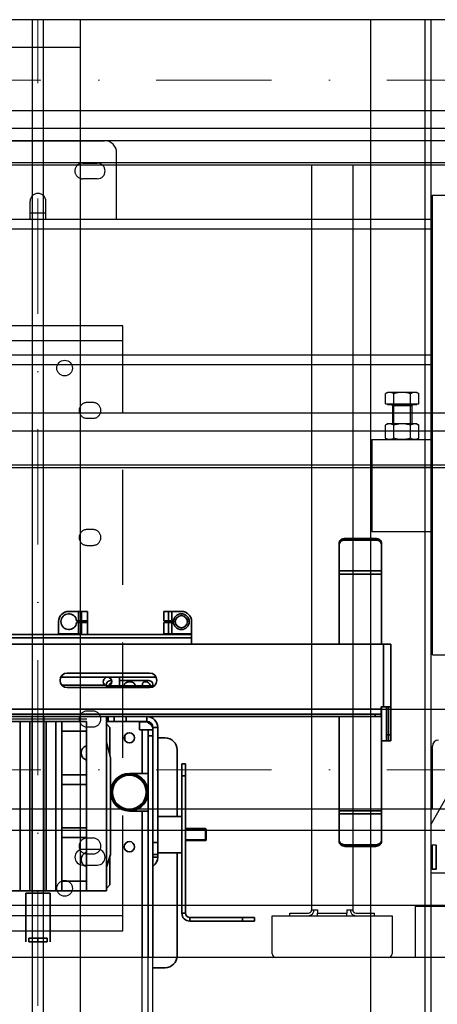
# Model space of a CAD drawing. Header units: millimetres. Extents: x 132157 to 155303, y 33763 to 45643.
# Tile 83 of 256: x 140866 to 141097, y 40157 to 40699. Entities that reach past the tile are written whole.
import ezdxf

# ---------------------------------------------------------------- set-up
doc = ezdxf.new("R2010")
doc.units = ezdxf.units.MM
doc.header["$LTSCALE"] = 20
doc.linetypes.add('ČERCHOVANÁ2', pattern=[12.7, 6.35, -3.175, 0, -3.175])
doc.linetypes.add('ČÁRKOVANÁ2', pattern=[9.525, 6.35, -3.175])
for name, color, linetype in [('KABINA', 5, 'Continuous'), ('KONZOLY', 150, 'Continuous'), ('KOTY', 7, 'Continuous'), ('PROTIVÁHA', 30, 'Continuous'), ('PŘEJEZD', 7, 'ČÁRKOVANÁ2'), ('ROŠT', 96, 'Continuous'), ('VODÍTKA', 36, 'Continuous')]:
    doc.layers.add(name, color=color, linetype=linetype)
doc.layers.add('OSY', color=1, linetype='ČERCHOVANÁ2', lineweight=9)
doc.layers.add('RÁM', color=4, linetype='Continuous', lineweight=35)

msp = doc.modelspace()

# ---------------------------------------------------------------- linework, layer by layer
at = {"color": 4, "linetype": 'Continuous'}
for p, q in [((140323.9347, 40649.259), (141157.268, 40649.259)), ((141155.268, 40639.259), (140325.9347, 40639.259)), ((140323.9347, 40620.5924), (141157.268, 40620.5924)), ((140323.9347, 40619.259), (141157.268, 40619.259)), ((141027.268, 40619.259), (141027.268, 40452.5924)), ((141049.9347, 40619.259), (141049.9347, 40452.5924)), ((140323.9347, 40482.5924), (141157.268, 40482.5924)), ((141155.268, 40472.5924), (140325.9347, 40472.5924)), ((140323.9347, 40453.9257), (141157.268, 40453.9257)), ((140323.9347, 40452.5924), (141157.268, 40452.5924)), ((141027.268, 40452.5924), (141027.268, 40208.739)), ((141049.9347, 40452.5924), (141049.9347, 40208.739)), ((141005.6014, 40205.5917), (141071.6014, 40205.5917)), ((141005.6014, 40184.5917), (141005.6014, 40205.5917)), ((141015.268, 40206.9257), (141025.4547, 40206.9257)), ((141015.268, 40205.5924), (141015.268, 40206.9257)), ((141027.268, 40208.739), (141030.6014, 40208.739)), ((141030.6014, 40208.739), (141030.6014, 40206.9257)), ((141030.6014, 40206.9257), (141046.6014, 40206.9257)), ((141030.6014, 40205.5924), (141030.6014, 40206.9257)), ((141046.6014, 40208.739), (141049.9347, 40208.739)), ((141046.6014, 40208.739), (141046.6014, 40206.9257)), ((141046.6014, 40205.5924), (141046.6014, 40206.9257)), ((141051.7487, 40206.925), (141061.9347, 40206.925)), ((141061.9347, 40205.5917), (141061.9347, 40206.925)), ((141071.6014, 40205.5917), (141071.6014, 40184.5917)), ((141069.6014, 40182.5917), (141007.6014, 40182.5917))]:
    msp.add_line(p, q, dxfattribs=at)
for centre, radius, start, end in [((141025.4547, 40208.739), 3.1467, 270, 0), ((141025.4547, 40208.739), 1.8133, 270, 0), ((141051.7487, 40208.739), 3.1473, 180, 270), ((141051.7487, 40208.739), 1.814, 180, 270), ((141007.6014, 40184.5917), 2, 180, 270), ((141069.6014, 40184.5917), 2, 270, 0)]:
    msp.add_arc(centre, radius, start, end, dxfattribs=at)
at = {"layer": 'KABINA', "flags": 128}
for points in [[(141211.2866, 40210.6296), (141084.4023, 40210.6296), (141084.4023, 40182.5917)], [(141239.8365, 40182.5917), (140353.1698, 40182.5917)]]:
    msp.add_lwpolyline(points, dxfattribs=at)
at = {"layer": 'KONZOLY'}
for p, q in [((141093.8365, 40264.4641), (141093.8365, 40299.0307)), ((140816.8701, 40264.4641), (141140.5031, 40264.4641)), ((141093.7698, 40230.9641), (141093.7698, 40244.6307)), ((141093.7698, 40244.6307), (141095.9031, 40244.6307)), ((141093.8365, 40231.2307), (141093.8365, 40244.3641)), ((141095.8365, 40244.3641), (141093.8365, 40244.3641)), ((141095.8365, 40244.3641), (141095.8365, 40231.2307)), ((141095.9031, 40230.9641), (141095.9031, 40244.6307)), ((140909.1698, 40242.1307), (140901.1698, 40242.1307)), ((140901.1698, 40233.4641), (140909.1698, 40233.4641)), ((141095.9031, 40230.9641), (141093.7698, 40230.9641)), ((141095.8365, 40231.2307), (141093.8365, 40231.2307)), ((141140.5031, 40211.1307), (140816.8701, 40211.1307))]:
    msp.add_line(p, q, dxfattribs=at)
for centre, radius, start, end in [((141097.1698, 40299.0307), 3.3333, 90, 180), ((140901.1698, 40237.7974), 4.3333, 90, 270), ((140909.1698, 40237.7974), 4.3333, 270, 90)]:
    msp.add_arc(centre, radius, start, end, dxfattribs=at)
at = {"layer": 'KOTY', "ltscale": 0.5}
msp.add_line((140849.5031, 40313.9703), (140903.5031, 40313.9703), dxfattribs=at)
at = {"layer": 'KOTY', "flags": 128}
for points in [[(141093.1698, 40255.925), (141142.5031, 40342.258)], [(141093.1698, 40229.2584), (141093.1698, 40255.925)], [(141093.1698, 40229.2584), (141106.5031, 40229.2584)]]:
    msp.add_lwpolyline(points, dxfattribs=at)
at = {"layer": 'OSY', "ltscale": 0.5}
for p, q in [((140876.5031, 34309.2588), (140876.5031, 40699.2588)), ((141386.5031, 40665.9255), (140233.1698, 40665.9255)), ((141386.5031, 40285.9255), (140233.1698, 40285.9255))]:
    msp.add_line(p, q, dxfattribs=at)
at = {"layer": 'PROTIVÁHA', "ltscale": 0.5}
for p, q in [((141386.5031, 40699.2588), (140233.1698, 40699.2588)), ((141386.5031, 40632.5921), (140233.1698, 40632.5921)), ((141386.5031, 40319.2588), (140233.1698, 40319.2588)), ((141386.5031, 40252.5921), (140233.1698, 40252.5921))]:
    msp.add_line(p, q, dxfattribs=at)
at = {"layer": 'PŘEJEZD'}
for p, q in [((140853.1698, 40632.5921), (140899.8365, 40632.5921)), ((140872.1698, 40589.2588), (140872.1698, 40599.2222)), ((140880.8365, 40589.2588), (140880.8365, 40599.2222)), ((140880.8365, 40592.5921), (140872.1698, 40592.5921)), ((140899.8365, 40589.2588), (140853.1698, 40589.2588)), ((140899.8365, 40583.9255), (140853.1698, 40583.9255)), ((140853.1698, 40514.5921), (140899.8365, 40514.5921)), ((140853.1698, 40509.2588), (140899.8365, 40509.2588)), ((141093.8365, 40452.5921), (141060.5031, 40452.5921))]:
    msp.add_line(p, q, dxfattribs=at)
at = {"layer": 'PŘEJEZD', "ltscale": 0.5}
for p, q in [((140899.8365, 40530.6369), (140853.1698, 40530.6369)), ((140923.1698, 40530.6369), (140899.8365, 40530.6369)), ((140923.1698, 40197.3036), (140923.1698, 40530.6369)), ((140899.8365, 40522.3016), (140853.1892, 40522.3016)), ((140923.1698, 40522.3016), (140899.8365, 40522.3016)), ((140906.8365, 40488.3036), (140903.5031, 40488.3036)), ((140903.5031, 40479.6369), (140906.8365, 40479.6369)), ((140906.8365, 40418.3036), (140903.5031, 40418.3036)), ((140903.5031, 40409.6369), (140906.8365, 40409.6369)), ((140899.8365, 38457.2588), (140899.8365, 40373.2588)), ((140873.5031, 38457.2588), (140873.5031, 40360.5921)), ((140879.5031, 38457.2588), (140879.5031, 40360.5921)), ((140906.8365, 40318.3036), (140903.5031, 40318.3036)), ((140903.5031, 40309.6369), (140906.8365, 40309.6369)), ((140906.8365, 40248.3036), (140903.5031, 40248.3036)), ((140903.5031, 40239.6369), (140906.8365, 40239.6369)), ((140853.1698, 40205.6389), (140899.8365, 40205.6389)), ((140899.8365, 40205.6389), (140923.1698, 40205.6389)), ((140853.1698, 40197.3036), (140899.8365, 40197.3036)), ((140899.8365, 40197.3036), (140923.1698, 40197.3036)), ((140933.8898, 38692.5921), (140933.8898, 40182.5921)), ((140937.1698, 38692.5921), (140937.1698, 40182.5921)), ((140939.8365, 38692.5921), (140939.8365, 40182.5921)), ((141059.8365, 38659.2588), (141059.8365, 40182.5917)), ((141089.8365, 38692.5921), (141089.8365, 40182.5917)), ((141093.1698, 38692.5921), (141093.1698, 40182.5917))]:
    msp.add_line(p, q, dxfattribs=at)
at = {"layer": 'PŘEJEZD', "color": 7, "linetype": 'Continuous'}
for centre in [(140891.1698, 40507.3036), (140891.1698, 40220.6369)]:
    msp.add_circle(centre, 4.3333, dxfattribs=at)
at = {"layer": 'PŘEJEZD'}
for centre, start, end in [((140901.1698, 40615.9255), 107.920213, 252.079787), ((140901.1698, 40615.9255), 90, 107.920213), ((140901.1698, 40615.9255), 252.079787, 270), ((140876.5031, 40599.2222), 0, 180)]:
    msp.add_arc(centre, 4.3333, start, end, dxfattribs=at)
at = {"layer": 'PŘEJEZD', "ltscale": 0.5}
for centre, start, end in [((140903.5031, 40483.9703), 90, 270), ((140906.8365, 40483.9703), 270, 90), ((140903.5031, 40413.9703), 90, 270), ((140906.8365, 40413.9703), 270, 90), ((140903.5031, 40313.9703), 90, 270), ((140906.8365, 40313.9703), 270, 90), ((140903.5031, 40243.9703), 90, 270), ((140906.8365, 40243.9703), 270, 90)]:
    msp.add_arc(centre, 4.3333, start, end, dxfattribs=at)
at = {"layer": 'ROŠT'}
for p, q in [((140899.8365, 40632.5921), (140913.1698, 40632.5921)), ((140919.8365, 40589.2588), (140919.8365, 40625.9255)), ((140901.1698, 40620.2588), (140909.1698, 40620.2588)), ((140909.1698, 40611.5921), (140901.1698, 40611.5921)), ((141093.8365, 40602.5921), (141145.8365, 40602.5921)), ((141093.8365, 40349.2588), (141093.8365, 40602.5921)), ((141093.8365, 40589.2588), (140899.8365, 40589.2588)), ((141093.8365, 40583.9255), (140899.8365, 40583.9255)), ((140899.8365, 40514.5921), (141093.8365, 40514.5921)), ((140899.8365, 40509.2588), (141093.8365, 40509.2588)), ((141069.1698, 40493.9255), (141067.9322, 40493.2109)), ((141067.9322, 40487.5255), (141067.9322, 40493.2109)), ((141085.1697, 40493.9255), (141069.1699, 40493.9255)), ((141072.551, 40487.5255), (141072.551, 40493.2109)), ((141081.7886, 40487.5255), (141081.7886, 40493.2109)), ((141085.1698, 40493.9255), (141086.4074, 40493.2109)), ((141086.4074, 40487.5255), (141086.4074, 40493.2109)), ((141067.9322, 40487.5255), (141086.4074, 40487.5255)), ((141069.1698, 40487.2588), (141069.1698, 40487.5255)), ((141069.1698, 40487.2588), (141085.1698, 40487.2588)), ((141085.1698, 40487.2588), (141085.1698, 40487.5255)), ((141082.5031, 40486.4588), (141071.8365, 40486.4588)), ((141071.8365, 40486.4588), (141071.8365, 40476.5921)), ((141072.5581, 40476.5921), (141072.5581, 40486.4588)), ((141081.7815, 40476.5921), (141081.7815, 40486.4588)), ((141082.5031, 40486.4588), (141082.5031, 40476.5921)), ((141069.1698, 40476.5921), (141067.9322, 40475.8776)), ((141085.1698, 40476.5921), (141069.1698, 40476.5921)), ((141085.1698, 40476.5921), (141086.4074, 40475.8776)), ((141067.9322, 40468.64), (141067.9322, 40475.8776)), ((141072.551, 40468.64), (141072.551, 40475.8776)), ((141081.7886, 40468.64), (141081.7886, 40475.8776)), ((141086.4074, 40468.64), (141086.4074, 40475.8776)), ((141060.5031, 40467.9255), (141093.8365, 40467.9255)), ((141060.5031, 40467.9255), (141060.5031, 40417.2588)), ((141067.9322, 40468.64), (141069.1698, 40467.9255)), ((141086.4074, 40468.64), (141085.1698, 40467.9255)), ((141060.5031, 40417.2588), (141093.8365, 40417.2588)), ((141093.8365, 40349.2588), (141145.8365, 40349.2588))]:
    msp.add_line(p, q, dxfattribs=at)
for centre, radius, start, end in [((140913.1698, 40625.9255), 6.6667, 0, 90), ((140909.1698, 40615.9255), 4.3333, 270, 90), ((141071.0365, 40486.4588), 0.8, 0, 89.999993), ((141083.3031, 40486.4588), 0.8, 90.000007, 180)]:
    msp.add_arc(centre, radius, start, end, dxfattribs=at)
for points, knots in [([(141070.2416, 40493.9255), (141070.0457, 40493.9255), (141069.6494, 40493.8913), (141069.0641, 40493.7438), (141068.4882, 40493.5133), (141068.1168, 40493.3175), (141067.9322, 40493.2109)], [0, 0, 0, 0, 0.24040527, 0.485503, 0.73835724, 1, 1, 1, 1]), ([(141072.551, 40493.2109), (141072.3664, 40493.3175), (141071.995, 40493.5133), (141071.4191, 40493.7438), (141070.8338, 40493.8913), (141070.4375, 40493.9255), (141070.2416, 40493.9255)], [0, 0, 0, 0, 0.26163522, 0.51448875, 0.75958985, 1, 1, 1, 1]), ([(141077.1698, 40493.9255), (141076.7791, 40493.9255), (141075.9973, 40493.8921), (141074.4455, 40493.6984), (141073.3014, 40493.4276), (141072.551, 40493.2109)], [0, 0, 0, 0, 0.25005415, 0.50010848, 1, 1, 1, 1]), ([(141081.7886, 40493.2109), (141081.0382, 40493.4276), (141079.8941, 40493.6984), (141078.3423, 40493.8921), (141077.5605, 40493.9255), (141077.1698, 40493.9255)], [0, 0, 0, 0, 0.49989156, 0.74994587, 1, 1, 1, 1]), ([(141084.098, 40493.9255), (141083.9021, 40493.9255), (141083.5058, 40493.8913), (141082.9205, 40493.7438), (141082.3446, 40493.5133), (141081.9732, 40493.3175), (141081.7886, 40493.2109)], [0, 0, 0, 0, 0.24040527, 0.485503, 0.73835724, 1, 1, 1, 1]), ([(141086.4074, 40493.2109), (141086.2228, 40493.3175), (141085.8514, 40493.5133), (141085.2755, 40493.7438), (141084.6902, 40493.8913), (141084.2939, 40493.9255), (141084.098, 40493.9255)], [0, 0, 0, 0, 0.26163522, 0.51448875, 0.75958985, 1, 1, 1, 1]), ([(141070.2416, 40476.5921), (141070.0457, 40476.5921), (141069.6494, 40476.558), (141069.0641, 40476.4105), (141068.4882, 40476.1799), (141068.1168, 40475.9842), (141067.9322, 40475.8776)], [0, 0, 0, 0, 0.24040533, 0.48550309, 0.73835726, 1, 1, 1, 1]), ([(141072.551, 40475.8776), (141072.3664, 40475.9842), (141071.995, 40476.1799), (141071.4191, 40476.4105), (141070.8338, 40476.558), (141070.4375, 40476.5921), (141070.2416, 40476.5921)], [0, 0, 0, 0, 0.26164275, 0.51449692, 0.75959469, 1, 1, 1, 1]), ([(141077.1698, 40476.5921), (141076.7791, 40476.5921), (141075.9973, 40476.5588), (141074.4455, 40476.3651), (141073.3014, 40476.0942), (141072.551, 40475.8776)], [0, 0, 0, 0, 0.25004894, 0.50009966, 1, 1, 1, 1]), ([(141081.7886, 40475.8776), (141081.0381, 40476.0942), (141079.8941, 40476.3651), (141078.3423, 40476.5588), (141077.5605, 40476.5921), (141077.1698, 40476.5921)], [0, 0, 0, 0, 0.49990078, 0.7499514, 1, 1, 1, 1]), ([(141084.098, 40476.5921), (141083.9021, 40476.5921), (141083.5058, 40476.558), (141082.9205, 40476.4105), (141082.3446, 40476.1799), (141081.9732, 40475.9842), (141081.7886, 40475.8776)], [0, 0, 0, 0, 0.24040533, 0.48550309, 0.73835726, 1, 1, 1, 1]), ([(141086.4074, 40475.8776), (141086.2228, 40475.9842), (141085.8514, 40476.1799), (141085.2755, 40476.4105), (141084.6902, 40476.558), (141084.2939, 40476.5921), (141084.098, 40476.5921)], [0, 0, 0, 0, 0.26164275, 0.51449692, 0.75959469, 1, 1, 1, 1]), ([(141070.2416, 40467.9255), (141070.0457, 40467.9255), (141069.6494, 40467.9596), (141069.0641, 40468.1071), (141068.4882, 40468.3377), (141068.1168, 40468.5334), (141067.9322, 40468.64)], [0, 0, 0, 0, 0.24040533, 0.48550309, 0.73835726, 1, 1, 1, 1]), ([(141072.551, 40468.64), (141072.3664, 40468.5334), (141071.995, 40468.3377), (141071.4191, 40468.1071), (141070.8338, 40467.9596), (141070.4375, 40467.9255), (141070.2416, 40467.9255)], [0, 0, 0, 0, 0.26164275, 0.51449692, 0.75959469, 1, 1, 1, 1]), ([(141077.1698, 40467.9255), (141076.7791, 40467.9255), (141075.9973, 40467.9588), (141074.4455, 40468.1525), (141073.3014, 40468.4234), (141072.551, 40468.64)], [0, 0, 0, 0, 0.25004894, 0.50009966, 1, 1, 1, 1]), ([(141081.7886, 40468.64), (141081.0381, 40468.4234), (141079.8941, 40468.1525), (141078.3423, 40467.9588), (141077.5605, 40467.9255), (141077.1698, 40467.9255)], [0, 0, 0, 0, 0.49990078, 0.7499514, 1, 1, 1, 1]), ([(141084.098, 40467.9255), (141083.9021, 40467.9255), (141083.5058, 40467.9596), (141082.9205, 40468.1071), (141082.3446, 40468.3377), (141081.9732, 40468.5334), (141081.7886, 40468.64)], [0, 0, 0, 0, 0.24040533, 0.48550309, 0.73835726, 1, 1, 1, 1]), ([(141086.4074, 40468.64), (141086.2228, 40468.5334), (141085.8514, 40468.3377), (141085.2755, 40468.1071), (141084.6902, 40467.9596), (141084.2939, 40467.9255), (141084.098, 40467.9255)], [0, 0, 0, 0, 0.26164275, 0.51449692, 0.75959469, 1, 1, 1, 1])]:
    msp.add_open_spline(points, degree=3, knots=knots, dxfattribs=at)
at = {"layer": 'RÁM', "ltscale": 0.5}
for p, q in [((141045.7898, 40412.5531), (141045.7898, 40413.3922)), ((141045.7898, 40413.3922), (141062.4565, 40413.3922)), ((141045.7898, 40412.5531), (141062.4565, 40412.5531)), ((141062.4565, 40412.5531), (141062.4565, 40413.3922)), ((141042.4565, 40355.2588), (141042.4565, 40410.8017)), ((141065.7898, 40355.2588), (141065.7898, 40410.8017)), ((141065.7898, 40395.5279), (141042.4565, 40395.5279)), ((141065.7898, 40393.8329), (141042.4565, 40393.8329)), ((140903.8365, 40373.2588), (140893.5031, 40373.2588)), ((140898.8365, 40368.1323), (140898.8365, 40373.2588)), ((140900.5031, 40368.1323), (140900.5031, 40373.2588)), ((140903.8365, 40360.5921), (140903.8365, 40373.2629)), ((140945.8365, 40368.1323), (140945.8365, 40373.2588)), ((140955.5031, 40373.2588), (140945.8365, 40373.2588)), ((140948.5031, 40368.1323), (140948.5031, 40373.2588)), ((140950.1698, 40368.1323), (140950.1698, 40373.2588)), ((140887.8365, 40360.5921), (140887.8365, 40367.5921)), ((140903.1698, 40368.1323), (140897.8027, 40368.1323)), ((140901.8365, 40367.052), (140901.8365, 40368.1323)), ((140951.2036, 40368.1323), (140945.8365, 40368.1323)), ((140961.1698, 40355.2588), (140961.1698, 40367.5921)), ((140903.1698, 40367.052), (140897.8027, 40367.052)), ((140898.8365, 40360.9255), (140898.8365, 40367.052)), ((140900.5031, 40360.9255), (140900.5031, 40367.052)), ((140945.8365, 40360.9255), (140945.8365, 40367.052)), ((140951.2036, 40367.052), (140945.8365, 40367.052)), ((140948.5031, 40360.9255), (140948.5031, 40367.052)), ((140950.1698, 40360.9255), (140950.1698, 40367.052)), ((140791.8365, 40358.5921), (140961.1698, 40358.5921)), ((140851.1698, 40360.5921), (140961.1698, 40360.5921)), ((140900.5031, 40360.9255), (140887.8365, 40360.9255)), ((140892.5031, 40360.5921), (140892.5031, 40360.9255)), ((140961.1698, 40360.9255), (140945.8365, 40360.9255)), ((140956.5031, 40360.9255), (140956.5031, 40360.5921)), ((141071.0031, 40355.2588), (140821.0031, 40355.2588)), ((141066.9765, 40355.2588), (141066.9765, 40320.5921)), ((141071.0031, 40301.9255), (141071.0031, 40355.2588)), ((140941.6384, 40336.9255), (140889.0345, 40336.9255)), ((140892.6698, 40339.2588), (140938.0031, 40339.2588)), ((140917.0031, 40335.2588), (140917.1001, 40335.2588)), ((140921.5031, 40332.2588), (140921.5031, 40336.9255)), ((140921.5031, 40335.2588), (140937.0031, 40335.2588)), ((140889.7013, 40332.5921), (140914.1698, 40332.5921)), ((140938.0031, 40331.2588), (140892.6698, 40331.2588)), ((140914.1698, 40332.5921), (140914.1698, 40331.2588)), ((140914.1698, 40332.2588), (140940.5869, 40332.2588)), ((140914.8511, 40334.471), (140914.84, 40334.4566)), ((140914.8416, 40334.4586), (140914.8511, 40334.471)), ((140939.1647, 40334.4586), (140939.1552, 40334.471)), ((140939.1552, 40334.471), (140939.1662, 40334.4566)), ((140817.6698, 40319.2855), (141065.6698, 40319.2855)), ((141065.6698, 40315.2588), (141065.6698, 40320.5921)), ((141071.0031, 40320.5921), (141065.6698, 40320.5921)), ((141065.7898, 40301.9255), (141065.7898, 40320.5921)), ((141068.4831, 40301.9255), (141068.4831, 40320.5921)), ((141069.6698, 40301.9255), (141069.6698, 40320.5921)), ((141065.6698, 40316.5921), (140817.6698, 40316.5921)), ((141065.6698, 40315.2588), (140817.6698, 40315.2588)), ((140873.3365, 40219.2588), (140873.3365, 40315.2588)), ((140879.6698, 40219.2588), (140879.6698, 40315.2588)), ((140914.1698, 40315.2588), (140914.1698, 40219.2588)), ((140915.1698, 40312.5921), (140915.1698, 40315.2588)), ((140918.5031, 40315.2588), (140918.5031, 40312.5921)), ((140925.1698, 40315.2588), (140925.1698, 40312.5921)), ((140936.5565, 40315.2588), (140936.5565, 40312.5921)), ((141042.4565, 40246.3826), (141042.4565, 40315.2588)), ((141062.3365, 40316.5921), (141062.3365, 40315.2588)), ((140903.1698, 40312.5921), (140849.8365, 40312.5921)), ((140866.6698, 40219.2588), (140866.6698, 40312.5921)), ((140872.0031, 40219.2588), (140872.0031, 40312.5921)), ((140881.0031, 40219.2588), (140881.0031, 40312.5921)), ((140886.3365, 40219.2588), (140886.3365, 40312.5921)), ((140889.6698, 40219.2588), (140889.6698, 40312.5921)), ((140903.1698, 40219.2588), (140903.1698, 40312.5921)), ((140918.5031, 40312.5921), (140914.1698, 40312.5921)), ((140914.1698, 40311.2588), (140916.1698, 40309.2588)), ((140916.1698, 40293.8421), (140916.1698, 40309.2588)), ((140936.5565, 40312.5921), (140918.5031, 40312.5921)), ((140932.5031, 40312.5921), (140932.5031, 40307.9255)), ((140935.1698, 40312.4255), (140932.5031, 40312.4255)), ((140939.8365, 40307.9255), (140932.5031, 40307.9255)), ((140933.8898, 40283.9255), (140933.8898, 40307.9255)), ((140937.1698, 40182.5921), (140937.1698, 40307.9255)), ((140939.8365, 40182.5921), (140939.8365, 40309.3121)), ((140942.5031, 40309.3121), (140939.8365, 40309.3121)), ((140942.5031, 40237.8721), (140942.5031, 40309.3121)), ((140903.1698, 40307.2588), (140889.6698, 40307.2588)), ((140924.3365, 40304.8362), (140924.3365, 40302.3481)), ((140937.1698, 40304.5921), (140939.8365, 40304.5921)), ((140946.5031, 40303.5921), (140942.5031, 40303.5921)), ((141071.0031, 40305.2588), (141068.4831, 40305.2588)), ((140914.1698, 40301.3421), (140916.5031, 40292.5921)), ((141065.7898, 40246.3826), (141065.7898, 40301.9255)), ((141071.0031, 40301.9255), (141065.7898, 40301.9255)), ((140916.5031, 40239.2588), (140916.5031, 40292.5921)), ((140953.1698, 40260.2588), (140953.1698, 40296.9255)), ((140955.8365, 40289.2588), (140955.8365, 40206.8921)), ((140957.8365, 40289.2588), (140955.8365, 40289.2588)), ((140957.8365, 40206.8921), (140957.8365, 40289.2588)), ((140903.1698, 40283.2588), (140889.6698, 40283.2588)), ((140937.1698, 40283.9255), (140926.8365, 40283.9255)), ((140957.8365, 40282.5921), (140955.8365, 40282.5921)), ((140903.1698, 40277.9255), (140889.6698, 40277.9255)), ((140937.1698, 40263.2588), (140926.8365, 40263.2588)), ((140933.8898, 40182.5921), (140933.8898, 40263.2588)), ((140955.8365, 40260.2588), (140942.5031, 40260.2588)), ((141042.4565, 40263.3514), (141065.7898, 40263.3514)), ((141042.4565, 40261.6564), (141065.7898, 40261.6564)), ((140903.1698, 40253.9255), (140889.6698, 40253.9255)), ((140957.8365, 40253.5921), (140968.8365, 40253.5921)), ((140968.8365, 40253.5921), (140969.1698, 40253.2588)), ((140968.8365, 40246.9255), (140968.8365, 40253.5921)), ((140903.1698, 40248.5921), (140889.6698, 40248.5921)), ((140969.1698, 40253.0921), (140957.8365, 40253.0921)), ((140969.1698, 40247.2588), (140969.1698, 40253.2588)), ((140942.5031, 40245.9255), (140939.8365, 40245.9255)), ((140969.1698, 40247.4255), (140957.8365, 40247.4255)), ((140957.8365, 40246.9255), (140968.8365, 40246.9255)), ((140968.8365, 40246.9255), (140969.1698, 40247.2588)), ((141045.7898, 40244.6312), (141045.7898, 40243.7921)), ((141062.4565, 40244.6312), (141045.7898, 40244.6312)), ((141062.4565, 40243.7921), (141045.7898, 40243.7921)), ((141062.4565, 40244.6312), (141062.4565, 40243.7921)), ((140914.1698, 40232.2588), (140916.5031, 40239.2588)), ((140916.1698, 40222.5921), (140916.1698, 40238.2588)), ((140942.5031, 40239.2588), (140939.8365, 40239.2588)), ((140939.8365, 40237.8721), (140942.5031, 40237.8721)), ((140955.8365, 40240.2588), (140942.5031, 40240.2588)), ((140953.1698, 40183.5921), (140953.1698, 40240.2588)), ((140903.1698, 40224.5921), (140889.6698, 40224.5921)), ((140916.1698, 40222.5921), (140914.1698, 40220.5921)), ((140914.1698, 40219.2588), (140838.8365, 40219.2588)), ((140869.8365, 40217.9255), (140869.8365, 40191.2588)), ((140883.1698, 40217.9255), (140869.8365, 40217.9255)), ((140883.1698, 40191.2588), (140883.1698, 40217.9255)), ((140955.8365, 40206.8921), (140957.8365, 40206.8921)), ((140960.1365, 40202.5921), (140960.1365, 40204.5921)), ((140995.8365, 40204.5921), (140960.1365, 40204.5921)), ((140960.1365, 40202.5921), (140995.8365, 40202.5921)), ((140989.1698, 40204.5921), (140989.1698, 40202.5921)), ((140995.8365, 40204.5921), (140995.8365, 40202.5921)), ((140871.5031, 40193.2588), (140871.5031, 40191.2588)), ((140881.5031, 40193.2588), (140871.5031, 40193.2588)), ((140871.5031, 40191.2588), (140881.5031, 40191.2588)), ((140876.5031, 40193.2588), (140876.5031, 40191.2588)), ((140881.5031, 40191.2588), (140881.5031, 40193.2588)), ((140939.8365, 40176.9255), (140946.5031, 40176.9255))]:
    msp.add_line(p, q, dxfattribs=at)
for centre, radius in [((140955.5031, 40367.5921), 4.3333), ((140955.5031, 40367.5921), 3.3333), ((140926.8365, 40303.5921), 2.8333), ((140926.8365, 40273.5921), 10.1), ((140926.8365, 40273.5921), 10), ((140926.8365, 40273.5921), 9.3333), ((140926.8365, 40243.5921), 2.8333)]:
    msp.add_circle(centre, radius, dxfattribs=at)
for centre, radius, start, end in [((141044.6073, 40409.931), 2.1549, 158.514303, 160.985635), ((141063.6389, 40409.931), 2.1549, 19.014365, 21.485697), ((140893.5031, 40367.5921), 5.6667, 90, 180), ((140955.5031, 40367.5921), 5.6667, 0, 90), ((140893.5031, 40367.5921), 4.3333, 7.160347, 352.839653), ((140892.6698, 40335.2588), 4, 90, 270), ((140914.8365, 40334.5921), 2.3667, 96.192979, 238.036563), ((140917.0031, 40331.9255), 3.3333, 89.999999, 130.235644), ((140914.8365, 40334.5921), 2.3667, 276.192979, 83.807021), ((140937.0031, 40331.9255), 3.3333, 49.764356, 90.000001), ((140938.0031, 40335.2588), 4, 270, 90), ((140914.8365, 40334.5921), 2.3667, 253.589475, 255), ((140935.3287, 40331.9283), 4.6328, 4.108392, 5.609327), ((140936.5565, 40309.3121), 5.9467, 0, 90), ((140935.1698, 40307.7588), 4.6667, 11.25, 90), ((140936.5565, 40309.3121), 3.28, 0, 90), ((140946.5031, 40296.9255), 6.6667, 0, 90), ((140904.5031, 40295.2588), 4.1667, 108.734177, 251.265823), ((140926.8365, 40273.5921), 10.3333, 90, 270), ((140926.8365, 40273.5921), 10.3333, 280, 80), ((141044.6073, 40247.2533), 2.1549, 199.014365, 201.485697), ((141063.6389, 40247.2533), 2.1549, 338.514303, 340.985635), ((140904.5031, 40236.5921), 4.1667, 108.734177, 251.265823), ((140936.5565, 40237.8721), 5.9467, 304.218927, 0), ((140960.1365, 40206.8921), 4.3, 180, 270), ((140960.1365, 40206.8921), 2.3, 180, 270), ((140946.5031, 40183.5921), 6.6667, 270, 0)]:
    msp.add_arc(centre, radius, start, end, dxfattribs=at)
for points, knots in [([(141045.7898, 40413.3922), (141045.3595, 40413.3922), (141044.517, 40413.266), (141043.4191, 40412.7172), (141042.7648, 40411.9859), (141042.5009, 40411.3167), (141042.4565, 40410.9715), (141042.4565, 40410.8017)], [0, 0, 0, 0, 0.27768155, 0.53978215, 0.77818459, 0.89045032, 1, 1, 1, 1]), ([(141042.6022, 40410.7203), (141042.7087, 40410.9908), (141043.0471, 40411.5121), (141043.8044, 40412.097), (141044.748, 40412.4689), (141045.4391, 40412.5531), (141045.7898, 40412.5531)], [0, 0, 0, 0, 0.22477839, 0.46812288, 0.72888663, 1, 1, 1, 1]), ([(141065.7898, 40410.8017), (141065.7898, 40410.9715), (141065.7454, 40411.3167), (141065.4815, 40411.9859), (141064.8271, 40412.7172), (141063.7293, 40413.266), (141062.8868, 40413.3922), (141062.4565, 40413.3922)], [0, 0, 0, 0, 0.10954968, 0.22181541, 0.46021785, 0.72231845, 1, 1, 1, 1]), ([(141062.4565, 40412.5531), (141062.8071, 40412.5531), (141063.4983, 40412.4689), (141064.4419, 40412.097), (141065.1991, 40411.5121), (141065.5376, 40410.9908), (141065.6441, 40410.7203)], [0, 0, 0, 0, 0.27111337, 0.53187712, 0.77522161, 1, 1, 1, 1]), ([(141042.4565, 40409.9626), (141042.4565, 40410.0191), (141042.4661, 40410.2463), (141042.5144, 40410.4716), (141042.57, 40410.6331)], [0, 0, 0, 0, 0.24828769, 1, 1, 1, 1]), ([(141065.6762, 40410.6331), (141065.6949, 40410.5787), (141065.7603, 40410.361), (141065.7898, 40410.1324), (141065.7898, 40409.9626)], [0, 0, 0, 0, 0.25302987, 1, 1, 1, 1]), ([(140914.0946, 40332.6051), (140914.1641, 40333.0751), (140914.3664, 40333.7321), (140914.7232, 40334.3031), (140914.8416, 40334.4586)], [0, 0, 0, 0, 0.70850379, 1, 1, 1, 1]), ([(140917.1487, 40334.1855), (140916.9766, 40334.1061), (140916.6382, 40333.9099), (140916.1948, 40333.5083), (140915.8482, 40332.9968), (140915.7102, 40332.6016), (140915.6683, 40332.3978)], [0, 0, 0, 0, 0.23657433, 0.48471478, 0.74039917, 1, 1, 1, 1]), ([(140927.0031, 40334.471), (140926.6477, 40334.471), (140926.1132, 40334.4166), (140925.4381, 40334.2101), (140924.9694, 40333.9778), (140924.5572, 40333.6593), (140924.225, 40333.2552), (140923.9918, 40332.7811), (140923.9088, 40332.4359), (140923.8856, 40332.2601)], [0, 0, 0, 0, 0.25396768, 0.37926221, 0.50293822, 0.62561627, 0.74864214, 0.8733276, 1, 1, 1, 1]), ([(140930.1207, 40332.2602), (140930.0975, 40332.436), (140930.0145, 40332.7812), (140929.7812, 40333.2552), (140929.449, 40333.6593), (140929.0368, 40333.9779), (140928.5681, 40334.2101), (140927.893, 40334.4166), (140927.3586, 40334.471), (140927.0031, 40334.471)], [0, 0, 0, 0, 0.12667435, 0.25135933, 0.37438434, 0.49706173, 0.62073716, 0.74603129, 1, 1, 1, 1]), ([(140938.362, 40332.2602), (140938.3366, 40332.4364), (140938.2455, 40332.7828), (140937.9989, 40333.2538), (140937.6644, 40333.6538), (140937.1534, 40334.0652), (140936.5759, 40334.3259), (140936.0025, 40334.4496), (140935.6073, 40334.4804), (140935.2412, 40334.4544), (140934.9084, 40334.3674), (140934.6147, 40334.2076), (140934.372, 40333.963), (140934.1897, 40333.6342), (140934.0639, 40333.2305), (140933.9857, 40332.7643), (140933.9605, 40332.4331), (140933.9532, 40332.2603)], [0, 0, 0, 0, 0.07654929, 0.15236864, 0.22679343, 0.29897206, 0.43297082, 0.49404334, 0.55063073, 0.60278345, 0.65113048, 0.69739673, 0.74476893, 0.79716858, 0.85738729, 0.92569463, 1, 1, 1, 1]), ([(140939.1662, 40334.4566), (140939.2996, 40334.2813), (140939.6881, 40333.6421), (140939.888, 40332.9026), (140939.9393, 40332.3811)], [0, 0, 0, 0, 0.29590884, 1, 1, 1, 1]), ([(141042.57, 40246.5512), (141042.5513, 40246.6056), (141042.486, 40246.8233), (141042.4565, 40247.0519), (141042.4565, 40247.2217)], [0, 0, 0, 0, 0.25302987, 1, 1, 1, 1]), ([(141042.4565, 40246.3826), (141042.4565, 40246.2128), (141042.5009, 40245.8676), (141042.7648, 40245.1984), (141043.4191, 40244.4671), (141044.517, 40243.9183), (141045.3595, 40243.7921), (141045.7898, 40243.7921)], [0, 0, 0, 0, 0.10954968, 0.22181541, 0.46021785, 0.72231845, 1, 1, 1, 1]), ([(141045.7898, 40244.6312), (141045.4391, 40244.6312), (141044.748, 40244.7154), (141043.8044, 40245.0874), (141043.0471, 40245.6722), (141042.7087, 40246.1935), (141042.6022, 40246.464)], [0, 0, 0, 0, 0.27111337, 0.53187712, 0.77522161, 1, 1, 1, 1]), ([(141065.6441, 40246.464), (141065.5376, 40246.1935), (141065.1991, 40245.6722), (141064.4419, 40245.0874), (141063.4983, 40244.7154), (141062.8071, 40244.6312), (141062.4565, 40244.6312)], [0, 0, 0, 0, 0.22477839, 0.46812288, 0.72888663, 1, 1, 1, 1]), ([(141062.4565, 40243.7921), (141062.8868, 40243.7921), (141063.7293, 40243.9183), (141064.8271, 40244.4671), (141065.4815, 40245.1984), (141065.7454, 40245.8676), (141065.7898, 40246.2128), (141065.7898, 40246.3826)], [0, 0, 0, 0, 0.27768155, 0.53978215, 0.77818459, 0.89045032, 1, 1, 1, 1]), ([(141065.7898, 40247.2217), (141065.7898, 40247.1652), (141065.7802, 40246.938), (141065.7319, 40246.7127), (141065.6762, 40246.5512)], [0, 0, 0, 0, 0.24828769, 1, 1, 1, 1])]:
    msp.add_open_spline(points, degree=3, knots=knots, dxfattribs=at)
at = {"layer": 'VODÍTKA', "ltscale": 0.5}
for p, q in [((140873.5031, 34309.2588), (140873.5031, 40699.2588)), ((140879.5031, 34309.2588), (140879.5031, 40699.2588)), ((140899.8365, 34309.2588), (140899.8365, 40699.2588)), ((141059.8365, 34309.2588), (141059.8365, 40699.2588)), ((141089.8365, 34309.2588), (141089.8365, 40699.2588)), ((141093.1698, 34309.2588), (141093.1698, 40699.2588)), ((140899.8365, 40683.9255), (140853.1698, 40683.9255)), ((140873.5031, 40360.5921), (140873.5031, 40683.9255)), ((140879.5031, 40360.5921), (140879.5031, 40683.9255)), ((140899.8365, 40373.2588), (140899.8365, 40683.9255)), ((141059.8365, 40182.5917), (141059.8365, 40452.5921)), ((141089.8365, 40182.5917), (141089.8365, 40452.5921)), ((141093.1698, 40182.5917), (141093.1698, 40452.5921))]:
    msp.add_line(p, q, dxfattribs=at)

doc.saveas('drawing.dxf')
